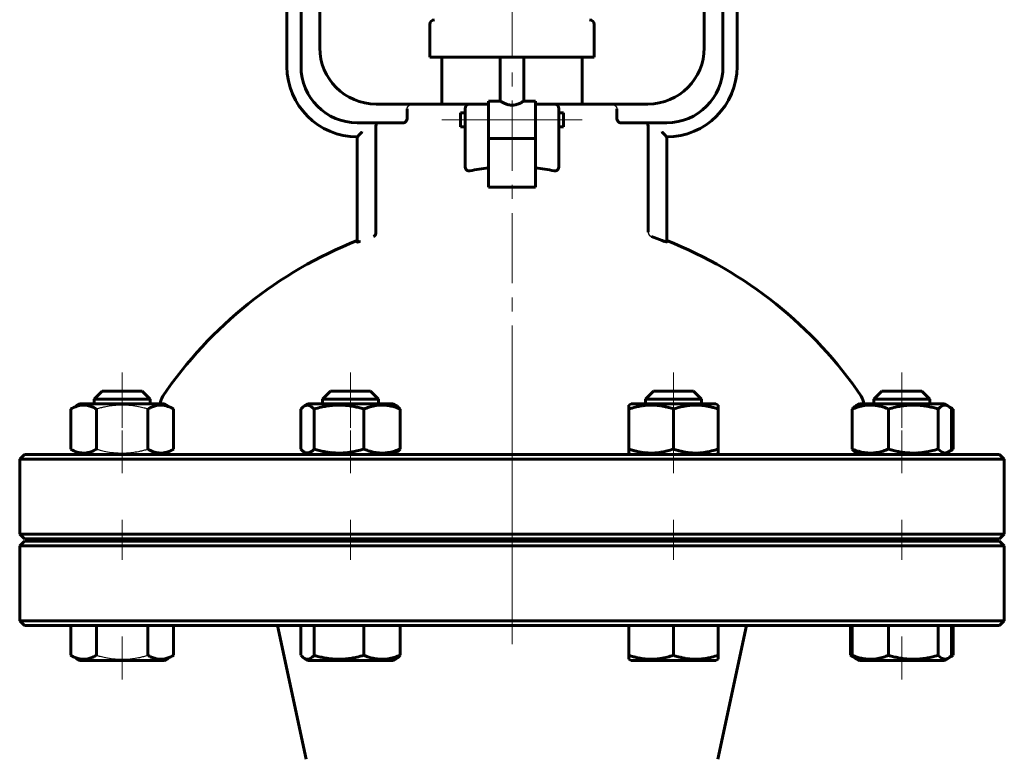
# Model space of a CAD drawing. Header units: millimetres. Extents: x 0 to 594, y 0 to 420.
# Tile 5 of 10: x 141 to 246, y 197 to 276. Entities that reach past the tile are written whole.
import ezdxf

# ---------------------------------------------------------------- set-up
doc = ezdxf.new("R2010")
doc.units = ezdxf.units.MM
for name, pattern in [('K5LT-1', [0]), ('K5LT_AXLED', [12, 7.5, -1.5, 1.5, -1.5]), ('K5LT_BASIC', [0])]:
    doc.linetypes.add(name, pattern=pattern)
doc.layers.add('Системный слой (1)', color=251, linetype='Continuous', true_color=0x6c6c6c)

# ---------------------------------------------------------------- blocks, each defined once
blk = doc.blocks.new('U1')
at = {"layer": 'Системный слой (1)', "color": 143, "linetype": 'K5LT_BASIC', "lineweight": 60, "true_color": 0x33acca}
for p, q in [((193.61, 229.78), (141.61, 229.78)), ((245.61, 229.78), (193.61, 229.78))]:
    blk.add_line(p, q, dxfattribs=at)
blk = doc.blocks.new('U5')
at = {"layer": 'Системный слой (1)', "color": 143, "linetype": 'K5LT_BASIC', "lineweight": 60, "true_color": 0x33acca}
for start, end in [(111.5102, 145.8516), (34.1484, 68.4898)]:
    blk.add_arc((193.61, 210.72), 45, start, end, dxfattribs=at)
blk = doc.blocks.new('U6')
at = {"layer": 'Системный слой (1)', "color": 143, "linetype": 'K5LT_BASIC', "lineweight": 60, "true_color": 0x33acca}
for p, q in [((188.11, 265.48), (188.11, 266.23)), ((188.11, 264.73), (188.11, 265.48))]:
    blk.add_line(p, q, dxfattribs=at)
blk = doc.blocks.new('U7')
at = {"layer": 'Системный слой (1)', "color": 143, "linetype": 'K5LT_BASIC', "lineweight": 60, "true_color": 0x33acca}
for p, q in [((193.61, 220.53), (141.61, 220.53)), ((245.61, 220.53), (193.61, 220.53))]:
    blk.add_line(p, q, dxfattribs=at)
blk = doc.blocks.new('U9')
at = {"layer": 'Системный слой (1)', "color": 143, "linetype": 'K5LT_BASIC', "lineweight": 60, "true_color": 0x33acca}
for p, q in [((141.61, 211.53), (193.61, 211.53)), ((193.61, 211.53), (245.61, 211.53))]:
    blk.add_line(p, q, dxfattribs=at)
blk = doc.blocks.new('U12')
at = {"layer": 'Системный слой (1)', "color": 143, "linetype": 'K5LT_BASIC', "lineweight": 60, "true_color": 0x33acca}
for p, q in [((191.11, 267.48), (192.36, 267.48)), ((194.86, 267.48), (196.11, 267.48))]:
    blk.add_line(p, q, dxfattribs=at)
blk = doc.blocks.new('U13')
at = {"layer": 'Системный слой (1)', "color": 143, "linetype": 'K5LT_BASIC', "lineweight": 60, "true_color": 0x33acca}
for p, q in [((141.61, 220.78), (193.61, 220.78)), ((193.61, 220.78), (245.61, 220.78))]:
    blk.add_line(p, q, dxfattribs=at)
blk = doc.blocks.new('U14')
at = {"layer": 'Системный слой (1)', "color": 143, "linetype": 'K5LT_BASIC', "lineweight": 60, "true_color": 0x33acca}
for p, q in [((199.11, 266.23), (199.11, 265.48)), ((199.11, 265.48), (199.11, 264.73))]:
    blk.add_line(p, q, dxfattribs=at)
blk = doc.blocks.new('U16')
at = {"layer": 'Системный слой (1)', "color": 143, "linetype": 'K5LT_BASIC', "lineweight": 60, "true_color": 0x33acca}
for p, q in [((240.1, 208.02), (239.7, 207.78)), ((240.67, 208.34), (240.1, 208.02))]:
    blk.add_line(p, q, dxfattribs=at)
blk = doc.blocks.new('U17')
at = {"layer": 'Системный слой (1)', "color": 143, "linetype": 'K5LT_BASIC', "lineweight": 60, "true_color": 0x33acca}
for p, q in [((232.18, 235.66), (233.06, 235.66)), ((233.06, 235.66), (238.18, 235.66))]:
    blk.add_line(p, q, dxfattribs=at)
blk = doc.blocks.new('U18')
at = {"layer": 'Системный слой (1)', "color": 143, "linetype": 'K5LT_BASIC', "lineweight": 60, "true_color": 0x33acca}
for p, q in [((240.1, 234.95), (239.7, 235.18)), ((240.67, 234.62), (240.1, 234.95))]:
    blk.add_line(p, q, dxfattribs=at)
blk = doc.blocks.new('U19')
at = {"layer": 'Системный слой (1)', "color": 143, "linetype": 'K5LT_BASIC', "lineweight": 60, "true_color": 0x33acca}
for p, q in [((239.06, 230.34), (239.4, 230.04)), ((239.4, 230.04), (239.75, 229.92)), ((239.75, 229.92), (240.1, 230.02)), ((240.1, 230.02), (240.23, 230.1)), ((240.23, 230.1), (240.36, 230.21)), ((240.36, 230.21), (240.48, 230.34))]:
    blk.add_line(p, q, dxfattribs=at)
blk = doc.blocks.new('U20')
at = {"layer": 'Системный слой (1)', "color": 143, "linetype": 'K5LT_BASIC', "lineweight": 60, "true_color": 0x33acca}
for p, q in [((239.06, 208.34), (239.4, 208.04)), ((239.4, 208.04), (239.75, 207.92)), ((239.75, 207.92), (240.1, 208.02)), ((240.1, 208.02), (240.23, 208.1)), ((240.23, 208.1), (240.36, 208.21)), ((240.36, 208.21), (240.48, 208.34))]:
    blk.add_line(p, q, dxfattribs=at)
blk = doc.blocks.new('U21')
at = {"layer": 'Системный слой (1)', "color": 143, "linetype": 'K5LT_BASIC', "lineweight": 60, "true_color": 0x33acca}
for p, q in [((171.22, 234.75), (171.09, 234.62)), ((171.34, 234.86), (171.22, 234.75)), ((171.47, 234.95), (171.34, 234.86)), ((171.82, 235.04), (171.47, 234.95)), ((172.17, 234.92), (171.82, 235.04)), ((172.51, 234.62), (172.17, 234.92))]:
    blk.add_line(p, q, dxfattribs=at)
blk = doc.blocks.new('U22')
at = {"layer": 'Системный слой (1)', "color": 143, "linetype": 'K5LT_BASIC', "lineweight": 60, "true_color": 0x33acca}
for p, q in [((230.67, 207.78), (238.37, 207.78)), ((238.37, 207.78), (239.7, 207.78))]:
    blk.add_line(p, q, dxfattribs=at)
blk = doc.blocks.new('U23')
at = {"layer": 'Системный слой (1)', "color": 143, "linetype": 'K5LT_BASIC', "lineweight": 60, "true_color": 0x33acca}
for p, q in [((171.09, 230.34), (171.22, 230.21)), ((171.22, 230.21), (171.34, 230.1)), ((171.34, 230.1), (171.47, 230.02)), ((171.47, 230.02), (171.6, 229.96)), ((171.6, 229.96), (171.95, 229.94)), ((171.95, 229.94), (172.29, 230.13)), ((172.29, 230.13), (172.51, 230.34))]:
    blk.add_line(p, q, dxfattribs=at)
blk = doc.blocks.new('U24')
at = {"layer": 'Системный слой (1)', "color": 143, "linetype": 'K5LT_BASIC', "lineweight": 60, "true_color": 0x33acca}
for p, q in [((240.28, 230.14), (240.41, 230.21)), ((240.41, 230.21), (240.54, 230.27)), ((240.54, 230.27), (240.67, 230.34))]:
    blk.add_line(p, q, dxfattribs=at)
blk = doc.blocks.new('U25')
at = {"layer": 'Системный слой (1)', "color": 143, "linetype": 'K5LT_BASIC', "lineweight": 60, "true_color": 0x33acca}
for p, q in [((240.28, 208.14), (240.41, 208.21)), ((240.41, 208.21), (240.54, 208.27)), ((240.54, 208.27), (240.67, 208.34))]:
    blk.add_line(p, q, dxfattribs=at)
blk = doc.blocks.new('U26')
at = {"layer": 'Системный слой (1)', "color": 143, "linetype": 'K5LT_BASIC', "lineweight": 60, "true_color": 0x33acca}
for p, q in [((240.41, 234.76), (240.28, 234.82)), ((240.54, 234.69), (240.41, 234.76)), ((240.67, 234.62), (240.54, 234.69))]:
    blk.add_line(p, q, dxfattribs=at)
blk = doc.blocks.new('U27')
at = {"layer": 'Системный слой (1)', "color": 143, "linetype": 'K5LT_BASIC', "lineweight": 60, "true_color": 0x33acca}
for p, q in [((171.09, 208.34), (171.22, 208.21)), ((171.22, 208.21), (171.34, 208.1)), ((171.34, 208.1), (171.47, 208.02)), ((171.47, 208.02), (171.6, 207.96)), ((171.6, 207.96), (171.95, 207.94)), ((171.95, 207.94), (172.29, 208.13)), ((172.29, 208.13), (172.51, 208.34))]:
    blk.add_line(p, q, dxfattribs=at)
blk = doc.blocks.new('U28')
at = {"layer": 'Системный слой (1)', "color": 143, "linetype": 'K5LT_BASIC', "lineweight": 60, "true_color": 0x33acca}
for p, q in [((239.28, 234.83), (239.06, 234.62)), ((239.63, 235.03), (239.28, 234.83)), ((239.98, 235.01), (239.63, 235.03)), ((240.1, 234.95), (239.98, 235.01)), ((240.23, 234.86), (240.1, 234.95)), ((240.36, 234.75), (240.23, 234.86)), ((240.48, 234.62), (240.36, 234.75))]:
    blk.add_line(p, q, dxfattribs=at)
blk = doc.blocks.new('U29')
at = {"layer": 'Системный слой (1)', "color": 143, "linetype": 'K5LT_BASIC', "lineweight": 60, "true_color": 0x33acca}
for p, q in [((229.7, 208.34), (229.83, 208.27)), ((229.83, 208.27), (229.96, 208.21)), ((229.96, 208.21), (230.09, 208.14))]:
    blk.add_line(p, q, dxfattribs=at)
blk = doc.blocks.new('U30')
at = {"layer": 'Системный слой (1)', "color": 143, "linetype": 'K5LT_BASIC', "lineweight": 60, "true_color": 0x33acca}
for p, q in [((233.06, 236.53), (233.68, 236.53)), ((233.68, 236.53), (237.31, 236.53))]:
    blk.add_line(p, q, dxfattribs=at)
blk = doc.blocks.new('U31')
at = {"layer": 'Системный слой (1)', "color": 143, "linetype": 'K5LT_BASIC', "lineweight": 60, "true_color": 0x33acca}
for p, q in [((239.7, 229.78), (240.1, 230.02)), ((240.1, 230.02), (240.67, 230.34))]:
    blk.add_line(p, q, dxfattribs=at)
blk = doc.blocks.new('U32')
at = {"layer": 'Системный слой (1)', "color": 143, "linetype": 'K5LT_BASIC', "lineweight": 60, "true_color": 0x33acca}
blk.add_line((156.95, 208.02), (156.95, 208.02), dxfattribs=at)
blk.add_line((156.95, 208.02), (156.95, 208.02), dxfattribs=at)

msp = doc.modelspace()

# ---------------------------------------------------------------- linework, layer by layer
at = {"layer": 'Системный слой (1)', "color": 30, "linetype": 'K5LT_AXLED', "lineweight": 18, "true_color": 0xff8000}
for p, q in [((193.6093, 375.5317), (193.6093, 209.5317)), ((186.1093, 265.4763), (190.6093, 265.4763)), ((189.1093, 265.4763), (198.1093, 265.4763)), ((196.6093, 265.4763), (201.1093, 265.4763)), ((152.0347, 232.6204), (152.0347, 238.5317)), ((176.3885, 232.6204), (176.3885, 238.5317)), ((210.83, 232.6204), (210.83, 238.5317)), ((235.1839, 232.6204), (235.1839, 238.5317)), ((193.6093, 237.9776), (193.6093, 209.5317)), ((152.0347, 227.7817), (152.0347, 232.3431)), ((176.3885, 227.7817), (176.3885, 232.3431)), ((210.83, 227.7817), (210.83, 232.3431)), ((235.1839, 227.7817), (235.1839, 232.3431)), ((152.0347, 218.5317), (152.0347, 222.7817)), ((176.3885, 218.5317), (176.3885, 222.7817)), ((210.83, 218.5317), (210.83, 222.7817)), ((235.1839, 218.5317), (235.1839, 222.7817)), ((152.0347, 205.7817), (152.0347, 210.3431)), ((235.1839, 205.7817), (235.1839, 210.3431))]:
    msp.add_line(p, q, dxfattribs=at)
at = {"layer": 'Системный слой (1)', "color": 143, "linetype": 'K5LT_BASIC', "lineweight": 60, "true_color": 0x33acca}
for p, q in [((169.6093, 271.1567), (169.6093, 363.5317)), ((171.1093, 271.1567), (171.1093, 363.5317)), ((216.1093, 271.1567), (216.1093, 363.5317)), ((217.6093, 271.1567), (217.6093, 363.5317)), ((173.1093, 273.1567), (173.1093, 361.5317)), ((214.1093, 273.1567), (214.1093, 361.5317)), ((184.8593, 272.1567), (184.8593, 275.6567)), ((202.3593, 272.1567), (202.3593, 275.6567)), ((184.8593, 272.1567), (185.1609, 272.1567)), ((185.1609, 272.1567), (189.9886, 272.1567)), ((186.1093, 267.1567), (186.1093, 272.1567)), ((189.9886, 272.1567), (197.23, 272.1567)), ((192.3593, 267.4763), (192.3593, 272.1567)), ((194.8593, 267.4763), (194.8593, 272.1567)), ((197.23, 272.1567), (202.0576, 272.1567)), ((201.1093, 267.1567), (201.1093, 272.1567)), ((202.0576, 272.1567), (202.3593, 272.1567)), ((183.1093, 267.1567), (179.1093, 267.1567)), ((189.1093, 267.1567), (183.1093, 267.1567)), ((191.1093, 267.1567), (189.1093, 267.1567)), ((191.1093, 267.4763), (191.1093, 267.1289)), ((191.1093, 264.4333), (191.1093, 267.1289)), ((196.1093, 267.4763), (196.1093, 267.1289)), ((198.1093, 267.1567), (196.1093, 267.1567)), ((196.1093, 267.1289), (196.1093, 264.4333)), ((204.1093, 267.1567), (198.1093, 267.1567)), ((208.1093, 267.1567), (204.1093, 267.1567)), ((182.4289, 266.6567), (182.4289, 265.6567)), ((188.1093, 266.2263), (188.6093, 266.2263)), ((188.6093, 266.6567), (188.6093, 264.8247)), ((198.6093, 264.8247), (198.6093, 266.6567)), ((198.6093, 266.2263), (199.1093, 266.2263)), ((204.7896, 265.6567), (204.7896, 266.6567)), ((177.1093, 265.1567), (182.0011, 265.1567)), ((179.0856, 264.6567), (179.0856, 253.6272)), ((188.1093, 264.7263), (188.6093, 264.7263)), ((188.6093, 264.8247), (188.6093, 260.5191)), ((198.6093, 260.5191), (198.6093, 264.8247)), ((198.6093, 264.7263), (199.1093, 264.7263)), ((205.2175, 265.1567), (210.1093, 265.1567)), ((208.133, 253.4959), (208.133, 264.6567)), ((177.1093, 263.6567), (177.1093, 253.0988)), ((191.1093, 264.4333), (191.1093, 263.5001)), ((196.1093, 264.4333), (196.1093, 263.5001)), ((210.1093, 252.4569), (210.1093, 263.6567)), ((191.1093, 260.3502), (191.1093, 263.5001)), ((191.1093, 263.4763), (196.1093, 263.4763)), ((196.1093, 263.5001), (196.1093, 260.3502)), ((191.1093, 258.2817), (191.1093, 260.3502)), ((196.1093, 260.3502), (196.1093, 258.2817)), ((196.1093, 258.2817), (191.1093, 258.2817)), ((177.1093, 253.0988), (177.1093, 252.4399)), ((149.0347, 235.6567), (149.9097, 236.5317)), ((149.9097, 236.5317), (154.1597, 236.5317)), ((155.0347, 235.6567), (154.1597, 236.5317)), ((173.3885, 235.6567), (174.2635, 236.5317)), ((174.2635, 236.5317), (178.5135, 236.5317)), ((179.3885, 235.6567), (178.5135, 236.5317)), ((207.83, 235.6567), (208.705, 236.5317)), ((208.705, 236.5317), (212.955, 236.5317)), ((213.83, 235.6567), (212.955, 236.5317)), ((232.1839, 235.6567), (233.0589, 236.5317)), ((238.1839, 235.6567), (237.3089, 236.5317)), ((149.0347, 235.6567), (155.0347, 235.6567)), ((149.0347, 235.1817), (149.0347, 235.6567)), ((155.0347, 235.1817), (155.0347, 235.6567)), ((173.3885, 235.6567), (179.3885, 235.6567)), ((173.3885, 235.1817), (173.3885, 235.6567)), ((179.3885, 235.1817), (179.3885, 235.6567)), ((207.83, 235.6567), (213.83, 235.6567)), ((207.83, 235.1817), (207.83, 235.6567)), ((213.83, 235.1817), (213.83, 235.6567)), ((232.1839, 235.1817), (232.1839, 235.6567)), ((238.1839, 235.1817), (238.1839, 235.6567)), ((146.5499, 234.6204), (147.5222, 235.1817)), ((146.5499, 230.3431), (146.5499, 234.6204)), ((147.1171, 234.9479), (147.5222, 235.1817)), ((147.1171, 234.9478), (147.1171, 234.9479)), ((156.5472, 235.1817), (147.5222, 235.1817)), ((149.2923, 230.3431), (149.2923, 234.6204)), ((154.7771, 230.3431), (154.7771, 234.6204)), ((157.5195, 234.6204), (156.5472, 235.1817)), ((157.5195, 230.3431), (157.5195, 234.6204)), ((171.0906, 230.3431), (171.0906, 234.6204)), ((171.471, 234.9479), (171.876, 235.1817)), ((180.901, 235.1817), (171.876, 235.1817)), ((172.5102, 230.3431), (172.5102, 234.6204)), ((177.8081, 230.3431), (177.8081, 234.6204)), ((181.3061, 234.9479), (180.901, 235.1817)), ((181.6865, 230.3431), (181.6865, 234.6204)), ((206.08, 235.0446), (206.3175, 235.1817)), ((206.08, 234.6204), (206.08, 235.0446)), ((206.08, 230.3431), (206.08, 234.6204)), ((215.3425, 235.1817), (206.3175, 235.1817)), ((210.83, 230.3431), (210.83, 234.6204)), ((215.58, 235.0446), (215.3425, 235.1817)), ((215.58, 235.0446), (215.58, 234.6204)), ((215.58, 230.3431), (215.58, 234.6204)), ((229.8859, 230.3431), (229.8859, 234.6204)), ((230.2663, 234.9479), (230.6714, 235.1817)), ((239.6964, 235.1817), (230.6714, 235.1817)), ((233.7643, 230.3431), (233.7643, 234.6204)), ((239.0622, 230.3431), (239.0622, 234.6204)), ((240.1014, 234.9479), (239.6964, 235.1817)), ((240.4818, 230.3431), (240.4818, 234.6204)), ((240.6687, 230.3431), (240.6687, 234.6204)), ((147.5222, 229.7817), (146.5499, 230.3431)), ((147.1171, 230.0156), (147.117, 230.0157)), ((147.5222, 229.7817), (147.1171, 230.0156)), ((156.5472, 229.7817), (157.5195, 230.3431)), ((171.876, 229.7817), (171.471, 230.0156)), ((180.901, 229.7817), (181.3061, 230.0156)), ((206.08, 229.9189), (206.08, 230.3431)), ((215.58, 230.3431), (215.58, 229.9189)), ((230.6714, 229.7817), (230.2663, 230.0156)), ((239.6964, 229.7817), (240.1014, 230.0156)), ((141.6093, 229.7817), (141.1093, 229.2817)), ((141.1093, 221.2817), (141.1093, 229.2817)), ((141.1093, 229.2817), (193.6093, 229.2817)), ((193.6093, 229.2817), (246.1093, 229.2817)), ((206.3175, 229.7817), (206.08, 229.9189)), ((215.3425, 229.7817), (215.58, 229.9189)), ((245.6093, 229.7817), (246.1093, 229.2817)), ((246.1093, 221.2817), (246.1093, 229.2817)), ((193.6093, 221.2817), (141.1093, 221.2817)), ((141.6093, 220.7817), (141.1093, 221.2817)), ((141.6093, 220.5317), (141.1093, 220.0317)), ((149.0347, 220.5317), (149.0347, 220.7817)), ((155.0347, 220.5317), (155.0347, 220.7817)), ((156.1093, 220.5317), (156.1093, 220.7817)), ((173.3885, 220.5317), (173.3885, 220.7817)), ((179.3885, 220.5317), (179.3885, 220.7817)), ((246.1093, 221.2817), (193.6093, 221.2817)), ((207.83, 220.5317), (207.83, 220.7817)), ((213.83, 220.5317), (213.83, 220.7817)), ((231.1093, 220.5317), (231.1093, 220.7817)), ((232.1839, 220.5317), (232.1839, 220.7817)), ((238.1839, 220.5317), (238.1839, 220.7817)), ((245.6093, 220.7817), (246.1093, 221.2817)), ((245.6093, 220.5317), (246.1093, 220.0317)), ((141.1093, 212.0317), (141.1093, 220.0317)), ((141.1093, 220.0317), (193.6093, 220.0317)), ((193.6093, 220.0317), (246.1093, 220.0317)), ((246.1093, 212.0317), (246.1093, 220.0317)), ((193.6093, 212.0317), (141.1093, 212.0317)), ((141.6093, 211.5317), (141.1093, 212.0317)), ((146.5499, 211.5317), (146.5499, 208.3431)), ((149.2923, 211.5317), (149.2923, 208.3431)), ((154.7771, 211.5317), (154.7771, 208.3431)), ((157.5195, 211.5317), (157.5195, 208.3431)), ((171.6698, 197.2495), (168.6093, 211.5317)), ((171.0906, 211.5317), (171.0906, 208.3431)), ((172.5102, 211.5317), (172.5102, 208.3431)), ((177.8081, 211.5317), (177.8081, 208.3431)), ((181.6865, 211.5317), (181.6865, 208.3431)), ((246.1093, 212.0317), (193.6093, 212.0317)), ((206.08, 211.5317), (206.08, 208.3431)), ((210.83, 211.5317), (210.83, 208.3431)), ((215.5488, 197.2495), (218.6093, 211.5317)), ((215.58, 211.5317), (215.58, 208.3431)), ((229.699, 211.5317), (229.699, 208.3431)), ((229.8859, 211.5317), (229.8859, 208.3431)), ((233.7643, 211.5317), (233.7643, 208.3431)), ((239.0622, 211.5317), (239.0622, 208.3431)), ((240.4818, 211.5317), (240.4818, 208.3431)), ((240.6687, 211.5317), (240.6687, 208.3431)), ((245.6093, 211.5317), (246.1093, 212.0317)), ((146.5499, 208.3431), (147.5222, 207.7817)), ((147.1171, 208.0156), (147.117, 208.0157)), ((147.1171, 208.0156), (147.5222, 207.7817)), ((157.5195, 208.3431), (156.5472, 207.7817)), ((156.9523, 208.0156), (156.5472, 207.7817)), ((171.471, 208.0156), (171.876, 207.7817)), ((181.3061, 208.0156), (180.901, 207.7817)), ((206.08, 207.9189), (206.08, 208.3431)), ((206.08, 207.9189), (206.3175, 207.7817)), ((215.58, 207.9189), (215.3425, 207.7817)), ((215.58, 208.3431), (215.58, 207.9189)), ((229.699, 208.3431), (230.6714, 207.7817)), ((230.2663, 208.0156), (230.6714, 207.7817)), ((240.1014, 208.0156), (239.6964, 207.7817)), ((147.5222, 207.7817), (156.5472, 207.7817)), ((171.876, 207.7817), (180.901, 207.7817)), ((206.3175, 207.7817), (215.3425, 207.7817))]:
    msp.add_line(p, q, dxfattribs=at)
for centre, radius, start, end in [((185.3593, 275.6567), 0.5, 90, 180), ((201.8593, 275.6567), 0.5, 0, 90), ((179.1093, 273.1567), 6, 180, 270), ((208.1093, 273.1567), 6, 270, 0), ((177.1093, 271.1567), 7.5, 180, 270), ((177.1093, 271.1567), 6, 180, 270), ((210.1093, 271.1567), 6, 270, 0), ((210.1093, 271.1567), 7.5, 270, 0), ((189.1093, 266.6567), 0.5, 90, 180), ((198.1093, 266.6567), 0.5, 0, 90), ((193.6093, 210.7174), 44.8435, 69.096406, 70.64244), ((157.6093, 235.1356), 1.5, 145.851576, 178.238768), ((229.6093, 235.1356), 1.5, 1.761232, 34.148424)]:
    msp.add_arc(centre, radius, start, end, dxfattribs=at)
for start_param, end_param in [(4.87983706, 5.01708163), (4.40769633, 4.5449409)]:
    msp.add_ellipse((193.6093, 250.4901), major_axis=(-15, 0), ratio=0.66666667, start_param=start_param, end_param=end_param, dxfattribs=at)
at = {"layer": 'Системный слой (1)', "color": 7, "linetype": 'K5LT-1'}
for points, knots in [([(182.4289, 266.6567), (182.4289, 266.6624), (182.4292, 266.6738), (182.4304, 266.6911), (182.4324, 266.7089), (182.435, 266.7241), (182.4376, 266.737), (182.4401, 266.7477), (182.444, 266.7627), (182.45, 266.7819), (182.4585, 266.8041), (182.466, 266.8208), (182.4714, 266.8318), (182.4747, 266.8382), (182.48, 266.8481), (182.4865, 266.8594), (182.4941, 266.8716), (182.5011, 266.8823), (182.5088, 266.8933), (182.5169, 266.9042), (182.5253, 266.9148), (182.5339, 266.9251), (182.5458, 266.9387), (182.5583, 266.9518), (182.571, 266.9641), (182.5839, 266.976), (182.5961, 266.9866), (182.6075, 266.9959), (182.6175, 267.0038), (182.6304, 267.0135), (182.6465, 267.0248), (182.6617, 267.0348), (182.6754, 267.0433), (182.6876, 267.0505), (182.7, 267.0575), (182.7169, 267.0666), (182.7341, 267.0751), (182.7513, 267.0831), (182.7682, 267.0905), (182.7866, 267.098), (182.8035, 267.1043), (182.8146, 267.1083), (182.822, 267.1108), (182.8286, 267.113), (182.8362, 267.1155), (182.8459, 267.1185), (182.8578, 267.122), (182.8705, 267.1256), (182.8841, 267.1292), (182.8999, 267.133), (182.9171, 267.1369), (182.9418, 267.1418), (182.967, 267.1461), (182.9891, 267.1491), (183.0016, 267.1506), (183.0162, 267.1522), (183.0361, 267.154), (183.061, 267.1556), (183.0815, 267.1564), (183.0975, 267.1567), (183.1053, 267.1567), (183.1093, 267.1567)], [0, 0, 0, 0, 0.003352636, 0.006705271, 0.010057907, 0.013410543, 0.015224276, 0.017354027, 0.019483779, 0.023743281, 0.02841874, 0.033094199, 0.034376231, 0.035658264, 0.03741809, 0.040937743, 0.043117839, 0.045604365, 0.04809089, 0.050577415, 0.05306394, 0.055550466, 0.058036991, 0.063010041, 0.06554331, 0.068076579, 0.073143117, 0.075006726, 0.076870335, 0.080597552, 0.08432477, 0.088051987, 0.090663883, 0.093275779, 0.09590047, 0.09852516, 0.103774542, 0.106399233, 0.109023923, 0.114273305, 0.117743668, 0.119478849, 0.12121403, 0.122398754, 0.123583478, 0.125952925, 0.128322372, 0.13069182, 0.133484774, 0.136277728, 0.13976892, 0.143260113, 0.150242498, 0.153721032, 0.155460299, 0.157199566, 0.161895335, 0.166591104, 0.171286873, 0.173634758, 0.175982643, 0.175982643, 0.175982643, 0.175982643]), ([(204.1093, 267.1567), (204.1213, 267.1567), (204.1393, 267.1564), (204.1636, 267.1552), (204.182, 267.154), (204.2007, 267.1524), (204.2197, 267.1503), (204.2387, 267.1479), (204.2577, 267.145), (204.2764, 267.1418), (204.3014, 267.137), (204.3416, 267.1278), (204.3766, 267.1176), (204.4025, 267.1088), (204.4221, 267.1018), (204.4436, 267.0934), (204.4664, 267.0835), (204.4802, 267.0771), (204.4939, 267.0704), (204.5073, 267.0635), (204.5207, 267.0563), (204.5384, 267.0462), (204.5561, 267.0353), (204.5738, 267.0235), (204.5878, 267.0137), (204.6018, 267.0032), (204.6131, 266.9943), (204.622, 266.987), (204.6313, 266.979), (204.641, 266.9702), (204.6511, 266.9607), (204.6594, 266.9525), (204.6684, 266.9432), (204.678, 266.9327), (204.6874, 266.9219), (204.6964, 266.9109), (204.7051, 266.8996), (204.7162, 266.8842), (204.7282, 266.866), (204.7383, 266.8487), (204.7451, 266.8359), (204.7495, 266.8271), (204.7533, 266.8189), (204.7579, 266.8088), (204.762, 266.7987), (204.7658, 266.7888), (204.7689, 266.7801), (204.7725, 266.7693), (204.7762, 266.7566), (204.7794, 266.7441), (204.782, 266.732), (204.7843, 266.7198), (204.7862, 266.7073), (204.7878, 266.6945), (204.7888, 266.6817), (204.7895, 266.6691), (204.7896, 266.6609), (204.7896, 266.6567)], [0.534062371, 0.534062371, 0.534062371, 0.534062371, 0.541070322, 0.544574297, 0.548078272, 0.551582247, 0.555086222, 0.558590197, 0.562094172, 0.565598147, 0.569102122, 0.576110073, 0.588278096, 0.590281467, 0.592284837, 0.600663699, 0.603456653, 0.606249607, 0.609042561, 0.611835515, 0.614628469, 0.617421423, 0.623007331, 0.626021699, 0.629397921, 0.632774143, 0.636150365, 0.637838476, 0.639526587, 0.643463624, 0.645432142, 0.64740066, 0.65002535, 0.652650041, 0.655274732, 0.657899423, 0.660524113, 0.663148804, 0.668398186, 0.672635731, 0.674754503, 0.676873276, 0.678495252, 0.680117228, 0.68336118, 0.684726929, 0.686092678, 0.688579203, 0.691065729, 0.693362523, 0.695659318, 0.697956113, 0.700252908, 0.702700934, 0.705148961, 0.707596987, 0.710045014, 0.710045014, 0.710045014, 0.710045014]), ([(208.133, 253.4959), (208.133, 253.489), (208.1333, 253.4751), (208.1346, 253.4541), (208.137, 253.4324), (208.1395, 253.416), (208.1415, 253.4052), (208.1431, 253.3972), (208.1454, 253.3865), (208.1498, 253.3686), (208.1559, 253.3479), (208.1625, 253.329), (208.1678, 253.3151), (208.1718, 253.3057), (208.1755, 253.297), (208.1792, 253.289), (208.1831, 253.2809), (208.1873, 253.2725), (208.1919, 253.2639), (208.1969, 253.2549), (208.2021, 253.246), (208.2074, 253.2372), (208.213, 253.2284), (208.2207, 253.2169), (208.229, 253.2054), (208.2376, 253.1941), (208.2451, 253.1846), (208.2537, 253.1744), (208.2634, 253.1636), (208.2733, 253.1531), (208.282, 253.1444), (208.2896, 253.1371), (208.2961, 253.1311), (208.3028, 253.1251), (208.31, 253.1189), (208.3176, 253.1126), (208.3257, 253.1062), (208.3339, 253.0999), (208.3423, 253.0938), (208.3508, 253.0878), (208.3625, 253.08), (208.3746, 253.0724), (208.387, 253.0651), (208.3978, 253.0591), (208.4098, 253.0528), (208.4231, 253.0463), (208.4364, 253.0402), (208.4472, 253.0357), (208.4554, 253.0324), (208.4612, 253.0302), (208.4672, 253.0279), (208.4712, 253.0265), (208.4732, 253.0258)], [0.300747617, 0.300747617, 0.300747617, 0.300747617, 0.304805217, 0.308862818, 0.312920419, 0.316978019, 0.317977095, 0.318976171, 0.321504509, 0.324032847, 0.329089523, 0.333430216, 0.335600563, 0.337770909, 0.339494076, 0.341217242, 0.342940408, 0.344663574, 0.346571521, 0.348479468, 0.350387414, 0.352295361, 0.354203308, 0.356111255, 0.359927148, 0.361933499, 0.363939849, 0.366714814, 0.369489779, 0.372264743, 0.375039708, 0.376772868, 0.378506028, 0.380239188, 0.381972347, 0.383893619, 0.38581489, 0.387736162, 0.389657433, 0.391578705, 0.393499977, 0.39734252, 0.399384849, 0.401427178, 0.404243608, 0.407060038, 0.409876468, 0.412692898, 0.413927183, 0.415161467, 0.416395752, 0.417630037, 0.417630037, 0.417630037, 0.417630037]), ([(154.7771, 234.6204), (154.6494, 234.6572), (154.3228, 234.7466), (153.7295, 234.8835), (153.1323, 234.9794), (152.6713, 235.0218), (152.4147, 235.0366), (152.2486, 235.0423), (152.1092, 235.0445), (151.9592, 235.0449), (151.7711, 235.0414), (151.5452, 235.0311), (151.221, 235.0075), (150.7512, 234.9527), (150.2161, 234.8553), (149.7147, 234.7376), (149.4327, 234.6609), (149.2923, 234.6204)], [0, 0, 0, 0, 3.15229629, 8.02402693, 14.43035773, 17.47429983, 18.99627089, 20.51824194, 21.40985484, 22.30146773, 24.08469353, 25.86791932, 27.65114512, 31.79250392, 37.07252473, 40.53626237, 44, 44, 44, 44]), ([(149.2923, 230.3431), (149.42, 230.3062), (149.7466, 230.2169), (150.3399, 230.0799), (150.9371, 229.9841), (151.398, 229.9417), (151.6547, 229.9269), (151.8208, 229.9211), (151.9602, 229.9189), (152.1102, 229.9186), (152.2983, 229.922), (152.5241, 229.9324), (152.8484, 229.9559), (153.3182, 230.0107), (153.8532, 230.1081), (154.3547, 230.2258), (154.6367, 230.3026), (154.7771, 230.3431)], [0, 0, 0, 0, 3.15229629, 8.02402693, 14.43035773, 17.47429983, 18.99627089, 20.51824194, 21.40985484, 22.30146773, 24.08469353, 25.86791932, 27.65114512, 31.79250392, 37.07252473, 40.53626237, 44, 44, 44, 44]), ([(149.2923, 208.3431), (149.42, 208.3062), (149.7466, 208.2169), (150.3399, 208.0799), (150.9371, 207.9841), (151.398, 207.9417), (151.6547, 207.9269), (151.8208, 207.9211), (151.9602, 207.9189), (152.1102, 207.9186), (152.2983, 207.922), (152.5241, 207.9324), (152.8484, 207.9559), (153.3182, 208.0107), (153.8532, 208.1081), (154.3547, 208.2258), (154.6367, 208.3026), (154.7771, 208.3431)], [0, 0, 0, 0, 3.15229629, 8.02402693, 14.43035773, 17.47429983, 18.99627089, 20.51824194, 21.40985484, 22.30146773, 24.08469353, 25.86791932, 27.65114512, 31.79250392, 37.07252473, 40.53626237, 44, 44, 44, 44])]:
    msp.add_open_spline(points, degree=3, knots=knots, dxfattribs=at)
at = {"layer": 'Системный слой (1)', "color": 143, "linetype": 'K5LT_BASIC', "lineweight": 60, "true_color": 0x33acca}
for points, knots in [([(194.8593, 267.4763), (194.8592, 267.4762), (194.8492, 267.47), (194.8065, 267.4436), (194.7434, 267.4056), (194.6573, 267.3562), (194.5659, 267.3067), (194.4568, 267.2519), (194.3415, 267.1993), (194.2255, 267.1538), (194.132, 267.1222), (194.0429, 267.0957), (193.9336, 267.0692), (193.8037, 267.0477), (193.6729, 267.0371), (193.5452, 267.0371), (193.4253, 267.0469), (193.2984, 267.0665), (193.1615, 267.0983), (193.024, 267.1421), (192.9139, 267.1847), (192.8089, 267.2299), (192.7146, 267.275), (192.6156, 267.3264), (192.5228, 267.3778), (192.4437, 267.4244), (192.3952, 267.454), (192.3664, 267.4718), (192.3593, 267.4762), (192.3593, 267.4763)], [0, 0, 0, 0, 1.49507135, 2.75551044, 4.2136036, 5.41993119, 6.80111181, 7.75631926, 9.12733622, 10.31385798, 10.95411205, 11.55423862, 12.54330313, 13.57621351, 14.53996688, 15.47119346, 16.41244764, 17.22360251, 18.37896966, 19.66951167, 20.71569766, 21.39860349, 22.74141462, 23.7206183, 24.94979457, 26.5643928, 27.85120329, 28.64623879, 30, 30, 30, 30]), ([(182.4289, 265.6567), (182.4289, 265.5944), (182.4178, 265.5297), (182.3768, 265.4139), (182.3472, 265.3627), (182.2736, 265.2689), (182.2216, 265.226), (182.1118, 265.1699), (182.054, 265.1567), (182.0011, 265.1567)], [0.347093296, 0.347093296, 0.347093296, 0.347093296, 0.384505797, 0.384505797, 0.421918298, 0.421918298, 0.472074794, 0.472074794, 0.522231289, 0.522231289, 0.522231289, 0.522231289]), ([(205.2175, 265.1567), (205.1645, 265.1567), (205.1068, 265.1699), (204.997, 265.226), (204.945, 265.2689), (204.8714, 265.3627), (204.8417, 265.4139), (204.8007, 265.5297), (204.7896, 265.5944), (204.7896, 265.6567)], [0.171906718, 0.171906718, 0.171906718, 0.171906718, 0.222063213, 0.222063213, 0.272219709, 0.272219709, 0.30963221, 0.30963221, 0.347044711, 0.347044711, 0.347044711, 0.347044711]), ([(179.2239, 265.1567), (179.2054, 265.1567), (179.1861, 265.1442), (179.1512, 265.0926), (179.1356, 265.0535), (179.1119, 264.9639), (179.1019, 264.9083), (179.0888, 264.786), (179.0856, 264.7194), (179.0856, 264.6567)], [0.462140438, 0.462140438, 0.462140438, 0.462140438, 0.501354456, 0.501354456, 0.540568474, 0.540568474, 0.578143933, 0.578143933, 0.615719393, 0.615719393, 0.615719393, 0.615719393]), ([(208.133, 264.6567), (208.133, 264.7194), (208.1297, 264.786), (208.1166, 264.9083), (208.1067, 264.9639), (208.0829, 265.0535), (208.0674, 265.0926), (208.0325, 265.1442), (208.0131, 265.1567), (207.9946, 265.1567)], [0.615719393, 0.615719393, 0.615719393, 0.615719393, 0.653294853, 0.653294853, 0.690870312, 0.690870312, 0.73008433, 0.73008433, 0.769298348, 0.769298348, 0.769298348, 0.769298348]), ([(177.6093, 264.1746), (177.6085, 264.1738), (177.6078, 264.173), (177.5543, 264.1156), (177.5009, 264.0589), (177.4001, 263.9533), (177.352, 263.9033), (177.2632, 263.8122), (177.222, 263.7703), (177.163, 263.7106), (177.1421, 263.6896), (177.1158, 263.6633), (177.1093, 263.6568), (177.1093, 263.6567)], [-0.000654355, -0.000654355, -0.000654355, -0.000654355, 0, 0, 0.046413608, 0.046413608, 0.090039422, 0.090039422, 0.133020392, 0.133020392, 0.165318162, 0.165318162, 0.193658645, 0.193658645, 0.193658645, 0.193658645]), ([(209.6093, 264.1746), (209.61, 264.1738), (209.6108, 264.173), (209.6642, 264.1156), (209.7176, 264.0589), (209.8184, 263.9533), (209.8666, 263.9033), (209.9553, 263.8122), (209.9965, 263.7703), (210.0555, 263.7106), (210.0764, 263.6896), (210.1027, 263.6633), (210.1092, 263.6568), (210.1093, 263.6567)], [-0.387971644, -0.387971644, -0.387971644, -0.387971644, -0.387317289, -0.387317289, -0.340903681, -0.340903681, -0.297277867, -0.297277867, -0.254296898, -0.254296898, -0.221999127, -0.221999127, -0.193658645, -0.193658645, -0.193658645, -0.193658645]), ([(189.1093, 260.0295), (189.0505, 260.0171), (188.9856, 260.0166), (188.8641, 260.048), (188.8075, 260.0799), (188.7122, 260.1683), (188.6719, 260.2313), (188.6204, 260.3711), (188.6093, 260.4479), (188.6093, 260.5191)], [0.179370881, 0.179370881, 0.179370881, 0.179370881, 0.217062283, 0.217062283, 0.254753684, 0.254753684, 0.297456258, 0.297456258, 0.340158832, 0.340158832, 0.340158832, 0.340158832]), ([(198.6093, 260.5191), (198.6093, 260.4479), (198.5981, 260.3711), (198.5467, 260.2313), (198.5063, 260.1683), (198.411, 260.0799), (198.3545, 260.048), (198.233, 260.0166), (198.168, 260.0171), (198.1093, 260.0295)], [0.343493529, 0.343493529, 0.343493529, 0.343493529, 0.386196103, 0.386196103, 0.428898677, 0.428898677, 0.466590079, 0.466590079, 0.50428148, 0.50428148, 0.50428148, 0.50428148]), ([(178.8671, 253.0258), (178.8676, 253.0261), (178.8681, 253.0263), (178.9232, 253.0537), (178.9723, 253.0985), (179.0398, 253.2046), (179.063, 253.2597), (179.088, 253.3723), (179.0931, 253.4268), (179.0902, 253.4879), (179.09, 253.4919), (179.0897, 253.4959)], [-0.382772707, -0.382772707, -0.382772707, -0.382772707, -0.382160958, -0.382160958, -0.317132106, -0.317132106, -0.267879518, -0.267879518, -0.228717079, -0.228717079, -0.225985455, -0.225985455, -0.225985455, -0.225985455]), ([(179.0856, 253.6272), (179.0856, 253.6137), (179.0857, 253.6002), (179.0865, 253.556), (179.0878, 253.5256), (179.0897, 253.4959)], [0.1693457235, 0.1693457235, 0.1693457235, 0.1693457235, 0.1774473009, 0.1774473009, 0.1959504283, 0.1959504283, 0.1959504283, 0.1959504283]), ([(177.4295, 252.4971), (177.4288, 252.497), (177.4282, 252.4968), (177.3708, 252.4809), (177.3195, 252.4673), (177.2279, 252.4454), (177.1895, 252.4376), (177.1277, 252.4296), (177.1093, 252.4313), (177.1093, 252.4399)], [-0.000600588, -0.000600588, -0.000600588, -0.000600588, 0, 0, 0.051413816, 0.051413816, 0.104497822, 0.104497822, 0.167607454, 0.167607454, 0.167607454, 0.167607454]), ([(210.1093, 252.4569), (210.1093, 252.4568), (210.1093, 252.4568), (210.1089, 252.452), (210.096, 252.4517), (210.0447, 252.4619), (210.0063, 252.4722), (209.9177, 252.4993), (209.8611, 252.518), (209.7387, 252.5609), (209.673, 252.5851), (209.611, 252.6087), (209.6102, 252.609), (209.6093, 252.6094)], [-0.076008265, -0.076008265, -0.076008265, -0.076008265, -0.075462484, -0.075462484, -0.037731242, -0.037731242, 0, 0, 0.039213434, 0.039213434, 0.078426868, 0.078426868, 0.078996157, 0.078996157, 0.078996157, 0.078996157]), ([(149.2923, 234.6204), (149.1715, 234.6901), (148.9731, 234.7934), (148.7064, 234.9018), (148.4991, 234.9674), (148.3123, 235.0102), (148.1207, 235.0379), (147.9282, 235.0479), (147.7435, 235.0393), (147.5568, 235.0152), (147.3629, 234.9734), (147.0828, 234.8857), (146.812, 234.7657), (146.6143, 234.6575), (146.5499, 234.6204)], [0, 0, 0, 0, 2.03193949, 3.31163349, 4.3966445, 5.4235888, 6.35058924, 7.49983039, 8.53318741, 9.33577528, 10.52418436, 11.68484669, 13.91500354, 15, 15, 15, 15]), ([(157.5195, 234.6204), (157.3988, 234.6901), (157.2003, 234.7934), (156.9337, 234.9018), (156.7264, 234.9674), (156.5395, 235.0102), (156.3479, 235.0379), (156.1555, 235.0479), (155.9707, 235.0393), (155.784, 235.0152), (155.5901, 234.9734), (155.3101, 234.8857), (155.0393, 234.7657), (154.8415, 234.6575), (154.7771, 234.6204)], [0, 0, 0, 0, 2.03193949, 3.31163349, 4.3966445, 5.4235888, 6.35058924, 7.49983039, 8.53318741, 9.33577528, 10.52418436, 11.68484669, 13.91500354, 15, 15, 15, 15]), ([(177.8081, 234.6204), (177.6273, 234.6744), (177.3603, 234.7481), (176.9123, 234.8541), (176.5136, 234.9319), (176.1447, 234.9838), (175.8467, 235.0153), (175.5448, 235.0379), (175.173, 235.0479), (174.864, 235.0405), (174.55, 235.0224), (174.2205, 234.9914), (173.7613, 234.9245), (173.1893, 234.8099), (172.7608, 234.6953), (172.5102, 234.6204)], [0, 0, 0, 0, 1.67981626, 2.46425431, 4.10062144, 5.2997801, 5.78516139, 6.77396186, 7.99981908, 9.10206657, 9.53045066, 10.80659157, 12.05516695, 13.66764409, 16, 16, 16, 16]), ([(181.6865, 234.6204), (181.5157, 234.6901), (181.266, 234.782), (180.9367, 234.8796), (180.6836, 234.9425), (180.4225, 234.9927), (180.1637, 235.0259), (179.9248, 235.0429), (179.6993, 235.0464), (179.4785, 235.0377), (179.2321, 235.0152), (178.9532, 234.9727), (178.5572, 234.8844), (178.1743, 234.764), (177.8992, 234.6575), (177.8081, 234.6204)], [0, 0, 0, 0, 2.16740212, 3.14326416, 4.10062144, 5.2997801, 6.35420746, 7.2675193, 8.21485807, 9.10206657, 9.9581603, 11.22579665, 12.52111687, 14.84267045, 16, 16, 16, 16]), ([(181.3061, 234.9479), (181.3471, 234.9242), (181.4158, 234.8776), (181.5429, 234.7718), (181.6286, 234.6849), (181.6865, 234.6204)], [0, 0, 0, 0, 1.91250327, 3.22030261, 6, 6, 6, 6]), ([(210.83, 234.6204), (210.6679, 234.6744), (210.3978, 234.7576), (209.9957, 234.8614), (209.6379, 234.9369), (209.3387, 234.9838), (209.0715, 235.0153), (208.8008, 235.0379), (208.4674, 235.0479), (208.1904, 235.0405), (207.9089, 235.0224), (207.6134, 234.9914), (207.2017, 234.9245), (206.6889, 234.8099), (206.3048, 234.6953), (206.08, 234.6204)], [0, 0, 0, 0, 1.67981626, 2.78068749, 4.10062144, 5.2997801, 5.78516139, 6.77396186, 7.99981908, 9.10206657, 9.53045066, 10.80659157, 12.05516695, 13.66764409, 16, 16, 16, 16]), ([(215.58, 234.6204), (215.4179, 234.6744), (215.1478, 234.7576), (214.7457, 234.8614), (214.3879, 234.9369), (214.0887, 234.9838), (213.8215, 235.0153), (213.5508, 235.0379), (213.2174, 235.0479), (212.9404, 235.0405), (212.6589, 235.0224), (212.3634, 234.9914), (211.9517, 234.9245), (211.4389, 234.8099), (211.0548, 234.6953), (210.83, 234.6204)], [0, 0, 0, 0, 1.67981626, 2.78068749, 4.10062144, 5.2997801, 5.78516139, 6.77396186, 7.99981908, 9.10206657, 9.53045066, 10.80659157, 12.05516695, 13.66764409, 16, 16, 16, 16]), ([(233.7643, 234.6204), (233.5935, 234.6901), (233.3438, 234.782), (233.0145, 234.8796), (232.7614, 234.9425), (232.5003, 234.9927), (232.2415, 235.0259), (232.0026, 235.0429), (231.7771, 235.0464), (231.5564, 235.0377), (231.3099, 235.0152), (231.031, 234.9727), (230.635, 234.8844), (230.2521, 234.764), (229.977, 234.6575), (229.8859, 234.6204)], [0, 0, 0, 0, 2.16740212, 3.14326416, 4.10062144, 5.2997801, 6.35420746, 7.2675193, 8.21485807, 9.10206657, 9.9581603, 11.22579665, 12.52111687, 14.84267045, 16, 16, 16, 16]), ([(229.8859, 234.6204), (229.9258, 234.6649), (229.9942, 234.7363), (230.1208, 234.8513), (230.2077, 234.9141), (230.2663, 234.9479)], [0, 0, 0, 0, 1.91828185, 3.26766112, 6, 6, 6, 6]), ([(239.0622, 234.6204), (238.8814, 234.6744), (238.6144, 234.7481), (238.1665, 234.8541), (237.7677, 234.9319), (237.3988, 234.9838), (237.1008, 235.0153), (236.7989, 235.0379), (236.4271, 235.0479), (236.1181, 235.0405), (235.8041, 235.0224), (235.4746, 234.9914), (235.0154, 234.9245), (234.4434, 234.8099), (234.015, 234.6953), (233.7643, 234.6204)], [0, 0, 0, 0, 1.67981626, 2.46425431, 4.10062144, 5.2997801, 5.78516139, 6.77396186, 7.99981908, 9.10206657, 9.53045066, 10.80659157, 12.05516695, 13.66764409, 16, 16, 16, 16]), ([(146.5499, 230.3431), (146.6706, 230.2734), (146.8691, 230.1701), (147.1357, 230.0616), (147.343, 229.9961), (147.5299, 229.9533), (147.7214, 229.9255), (147.9139, 229.9155), (148.0986, 229.9242), (148.2854, 229.9482), (148.4792, 229.9901), (148.7593, 230.0777), (149.0301, 230.1977), (149.2279, 230.3059), (149.2923, 230.3431)], [0, 0, 0, 0, 2.03193949, 3.31163349, 4.3966445, 5.4235888, 6.35058924, 7.49983039, 8.53318741, 9.33577528, 10.52418436, 11.68484669, 13.91500354, 15, 15, 15, 15]), ([(154.7771, 230.3431), (154.8979, 230.2734), (155.0963, 230.1701), (155.3629, 230.0616), (155.5703, 229.9961), (155.7571, 229.9533), (155.9487, 229.9255), (156.1411, 229.9155), (156.3259, 229.9242), (156.5126, 229.9482), (156.7065, 229.9901), (156.9865, 230.0777), (157.2574, 230.1977), (157.4551, 230.3059), (157.5195, 230.3431)], [0, 0, 0, 0, 2.03193949, 3.31163349, 4.3966445, 5.4235888, 6.35058924, 7.49983039, 8.53318741, 9.33577528, 10.52418436, 11.68484669, 13.91500354, 15, 15, 15, 15]), ([(172.5102, 230.3431), (172.691, 230.2891), (172.9579, 230.2154), (173.4059, 230.1094), (173.8047, 230.0315), (174.1735, 229.9797), (174.4716, 229.9482), (174.7735, 229.9255), (175.1453, 229.9155), (175.4542, 229.923), (175.7683, 229.941), (176.0978, 229.972), (176.557, 230.039), (177.1289, 230.1536), (177.5574, 230.2682), (177.8081, 230.3431)], [0, 0, 0, 0, 1.67981626, 2.46425431, 4.10062144, 5.2997801, 5.78516139, 6.77396186, 7.99981908, 9.10206657, 9.53045066, 10.80659157, 12.05516695, 13.66764409, 16, 16, 16, 16]), ([(177.8081, 230.3431), (177.9588, 230.2816), (178.1795, 230.1993), (178.5081, 230.0972), (178.7815, 230.0266), (179.0658, 229.972), (179.3246, 229.9382), (179.5635, 229.9207), (179.7953, 229.9171), (180.016, 229.9258), (180.2625, 229.9482), (180.5367, 229.9901), (180.9327, 230.0777), (181.3157, 230.1977), (181.5954, 230.3059), (181.6865, 230.3431)], [0, 0, 0, 0, 1.91244871, 2.78068749, 4.10062144, 5.2997801, 6.27754197, 7.2675193, 8.21485807, 9.10206657, 9.9581603, 11.22579665, 12.46383647, 14.84267045, 16, 16, 16, 16]), ([(181.6865, 230.3431), (181.6465, 230.2986), (181.5782, 230.2271), (181.4516, 230.1122), (181.3646, 230.0494), (181.3061, 230.0156)], [0, 0, 0, 0, 1.91828185, 3.26766112, 6, 6, 6, 6]), ([(206.08, 230.3431), (206.2421, 230.2891), (206.5122, 230.2059), (206.9143, 230.1021), (207.2722, 230.0266), (207.5714, 229.9797), (207.8386, 229.9482), (208.1093, 229.9255), (208.4426, 229.9155), (208.7196, 229.923), (209.0012, 229.941), (209.2966, 229.972), (209.7083, 230.039), (210.2211, 230.1536), (210.6053, 230.2682), (210.83, 230.3431)], [0, 0, 0, 0, 1.67981626, 2.78068749, 4.10062144, 5.2997801, 5.78516139, 6.77396186, 7.99981908, 9.10206657, 9.53045066, 10.80659157, 12.05516695, 13.66764409, 16, 16, 16, 16]), ([(210.83, 230.3431), (210.9921, 230.2891), (211.2622, 230.2059), (211.6643, 230.1021), (212.0222, 230.0266), (212.3214, 229.9797), (212.5886, 229.9482), (212.8593, 229.9255), (213.1926, 229.9155), (213.4696, 229.923), (213.7512, 229.941), (214.0466, 229.972), (214.4583, 230.039), (214.9711, 230.1536), (215.3553, 230.2682), (215.58, 230.3431)], [0, 0, 0, 0, 1.67981626, 2.78068749, 4.10062144, 5.2997801, 5.78516139, 6.77396186, 7.99981908, 9.10206657, 9.53045066, 10.80659157, 12.05516695, 13.66764409, 16, 16, 16, 16]), ([(229.8859, 230.3431), (230.0366, 230.2816), (230.2573, 230.1993), (230.5859, 230.0972), (230.8593, 230.0266), (231.1436, 229.972), (231.4024, 229.9382), (231.6413, 229.9207), (231.8731, 229.9171), (232.0938, 229.9258), (232.3403, 229.9482), (232.6145, 229.9901), (233.0105, 230.0777), (233.3935, 230.1977), (233.6732, 230.3059), (233.7643, 230.3431)], [0, 0, 0, 0, 1.91244871, 2.78068749, 4.10062144, 5.2997801, 6.27754197, 7.2675193, 8.21485807, 9.10206657, 9.9581603, 11.22579665, 12.46383647, 14.84267045, 16, 16, 16, 16]), ([(230.2663, 230.0156), (230.2253, 230.0393), (230.1566, 230.0859), (230.0295, 230.1917), (229.9438, 230.2786), (229.8859, 230.3431)], [0, 0, 0, 0, 1.91250327, 3.22030261, 6, 6, 6, 6]), ([(233.7643, 230.3431), (233.9451, 230.2891), (234.212, 230.2154), (234.66, 230.1094), (235.0588, 230.0315), (235.4276, 229.9797), (235.7257, 229.9482), (236.0276, 229.9255), (236.3994, 229.9155), (236.7083, 229.923), (237.0224, 229.941), (237.3519, 229.972), (237.8111, 230.039), (238.3831, 230.1536), (238.8115, 230.2682), (239.0622, 230.3431)], [0, 0, 0, 0, 1.67981626, 2.46425431, 4.10062144, 5.2997801, 5.78516139, 6.77396186, 7.99981908, 9.10206657, 9.53045066, 10.80659157, 12.05516695, 13.66764409, 16, 16, 16, 16]), ([(146.5499, 208.3431), (146.6706, 208.2734), (146.8691, 208.1701), (147.1357, 208.0616), (147.343, 207.9961), (147.5299, 207.9533), (147.7214, 207.9255), (147.9139, 207.9155), (148.0986, 207.9242), (148.2854, 207.9482), (148.4792, 207.9901), (148.7593, 208.0777), (149.0301, 208.1977), (149.2279, 208.3059), (149.2923, 208.3431)], [0, 0, 0, 0, 2.03193949, 3.31163349, 4.3966445, 5.4235888, 6.35058924, 7.49983039, 8.53318741, 9.33577528, 10.52418436, 11.68484669, 13.91500354, 15, 15, 15, 15]), ([(154.7771, 208.3431), (154.8979, 208.2734), (155.0963, 208.1701), (155.3629, 208.0616), (155.5703, 207.9961), (155.7571, 207.9533), (155.9487, 207.9255), (156.1411, 207.9155), (156.3259, 207.9242), (156.5126, 207.9482), (156.7065, 207.9901), (156.9865, 208.0777), (157.2574, 208.1977), (157.4551, 208.3059), (157.5195, 208.3431)], [0, 0, 0, 0, 2.03193949, 3.31163349, 4.3966445, 5.4235888, 6.35058924, 7.49983039, 8.53318741, 9.33577528, 10.52418436, 11.68484669, 13.91500354, 15, 15, 15, 15]), ([(172.5102, 208.3431), (172.691, 208.2891), (172.9579, 208.2154), (173.4059, 208.1094), (173.8047, 208.0315), (174.1735, 207.9797), (174.4716, 207.9482), (174.7735, 207.9255), (175.1453, 207.9155), (175.4542, 207.923), (175.7683, 207.941), (176.0978, 207.972), (176.557, 208.039), (177.1289, 208.1536), (177.5574, 208.2682), (177.8081, 208.3431)], [0, 0, 0, 0, 1.67981626, 2.46425431, 4.10062144, 5.2997801, 5.78516139, 6.77396186, 7.99981908, 9.10206657, 9.53045066, 10.80659157, 12.05516695, 13.66764409, 16, 16, 16, 16]), ([(177.8081, 208.3431), (177.9789, 208.2734), (178.2286, 208.1814), (178.5579, 208.0839), (178.811, 208.0209), (179.072, 207.9708), (179.3308, 207.9375), (179.5698, 207.9206), (179.7953, 207.9171), (180.016, 207.9258), (180.2625, 207.9482), (180.5413, 207.9908), (180.9373, 208.079), (181.3202, 208.1995), (181.5954, 208.3059), (181.6865, 208.3431)], [0, 0, 0, 0, 2.16740212, 3.14326416, 4.10062144, 5.2997801, 6.35420746, 7.2675193, 8.21485807, 9.10206657, 9.9581603, 11.22579665, 12.52111687, 14.84267045, 16, 16, 16, 16]), ([(181.6865, 208.3431), (181.6465, 208.2986), (181.5782, 208.2271), (181.4516, 208.1122), (181.3646, 208.0494), (181.3061, 208.0156)], [0, 0, 0, 0, 1.91828185, 3.26766112, 6, 6, 6, 6]), ([(206.08, 208.3431), (206.2421, 208.2891), (206.5122, 208.2059), (206.9143, 208.1021), (207.2722, 208.0266), (207.5714, 207.9797), (207.8386, 207.9482), (208.1093, 207.9255), (208.4426, 207.9155), (208.7196, 207.923), (209.0012, 207.941), (209.2966, 207.972), (209.7083, 208.039), (210.2211, 208.1536), (210.6053, 208.2682), (210.83, 208.3431)], [0, 0, 0, 0, 1.67981626, 2.78068749, 4.10062144, 5.2997801, 5.78516139, 6.77396186, 7.99981908, 9.10206657, 9.53045066, 10.80659157, 12.05516695, 13.66764409, 16, 16, 16, 16]), ([(210.83, 208.3431), (210.9921, 208.2891), (211.2622, 208.2059), (211.6643, 208.1021), (212.0222, 208.0266), (212.3214, 207.9797), (212.5886, 207.9482), (212.8593, 207.9255), (213.1926, 207.9155), (213.4696, 207.923), (213.7512, 207.941), (214.0466, 207.972), (214.4583, 208.039), (214.9711, 208.1536), (215.3553, 208.2682), (215.58, 208.3431)], [0, 0, 0, 0, 1.67981626, 2.78068749, 4.10062144, 5.2997801, 5.78516139, 6.77396186, 7.99981908, 9.10206657, 9.53045066, 10.80659157, 12.05516695, 13.66764409, 16, 16, 16, 16]), ([(229.8859, 208.3431), (230.0567, 208.2734), (230.3064, 208.1814), (230.6357, 208.0839), (230.8888, 208.0209), (231.1498, 207.9708), (231.4087, 207.9375), (231.6476, 207.9206), (231.8731, 207.9171), (232.0938, 207.9258), (232.3403, 207.9482), (232.6191, 207.9908), (233.0151, 208.079), (233.3981, 208.1995), (233.6732, 208.3059), (233.7643, 208.3431)], [0, 0, 0, 0, 2.16740212, 3.14326416, 4.10062144, 5.2997801, 6.35420746, 7.2675193, 8.21485807, 9.10206657, 9.9581603, 11.22579665, 12.52111687, 14.84267045, 16, 16, 16, 16]), ([(230.2663, 208.0156), (230.2253, 208.0393), (230.1566, 208.0859), (230.0295, 208.1917), (229.9438, 208.2786), (229.8859, 208.3431)], [0, 0, 0, 0, 1.91250327, 3.22030261, 6, 6, 6, 6]), ([(233.7643, 208.3431), (233.9451, 208.2891), (234.212, 208.2154), (234.66, 208.1094), (235.0588, 208.0315), (235.4276, 207.9797), (235.7257, 207.9482), (236.0276, 207.9255), (236.3994, 207.9155), (236.7083, 207.923), (237.0224, 207.941), (237.3519, 207.972), (237.8111, 208.039), (238.3831, 208.1536), (238.8115, 208.2682), (239.0622, 208.3431)], [0, 0, 0, 0, 1.67981626, 2.46425431, 4.10062144, 5.2997801, 5.78516139, 6.77396186, 7.99981908, 9.10206657, 9.53045066, 10.80659157, 12.05516695, 13.66764409, 16, 16, 16, 16])]:
    msp.add_open_spline(points, degree=3, knots=knots, dxfattribs=at)

# ---------------------------------------------------------------- block references
at = {"layer": 'Системный слой (1)'}
for name in ['U12', 'U6', 'U14', 'U5', 'U30', 'U17', 'U21', 'U28', 'U18', 'U26', 'U23', 'U19', 'U31', 'U24', 'U1', 'U13', 'U7', 'U9', 'U32', 'U27', 'U29', 'U20', 'U16', 'U25', 'U22']:
    msp.add_blockref(name, (0, 0), dxfattribs=at)

doc.saveas('drawing.dxf')
